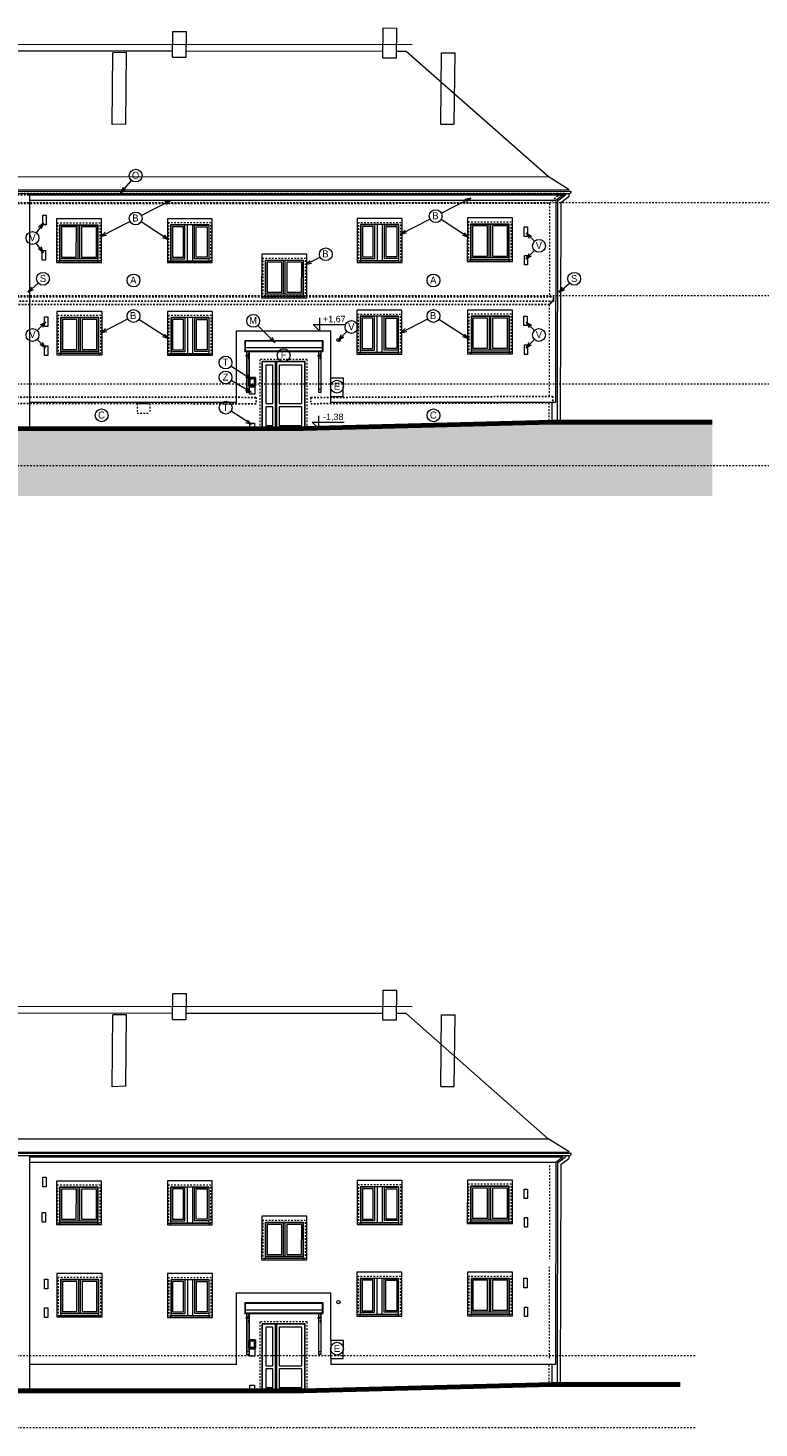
# Model space of a CAD drawing. Extents: x -52945 to 232648, y -59447 to 21255.
# Tile 13 of 21: x 31794 to 54588, y -57797 to -14143. Entities that reach past the tile are written whole.
import ezdxf

# ---------------------------------------------------------------- set-up
doc = ezdxf.new("R2010")
doc.units = 0
doc.header["$MEASUREMENT"] = 0
for name, pattern in [('ČERCHOVANÁ2', [5, 2.5, -1.25, 0, -1.25]), ('čárkovaná S', [100, 50, -50]), ('ČÁRKOVANÁ2', [9.525, 6.35, -3.175])]:
    doc.linetypes.add(name, pattern=pattern)
for name, color, linetype, lineweight, true_color in [('2D kreslení - obecné_Číslo_pera__241', 9, 'Continuous', 13, 0x808080), ('blok P_pohled2_zvonky_Číslo_pera__32', 7, 'Continuous', 40, 0x000066), ('vodorovné konstrukce_Číslo_pera__241', 9, 'Continuous', 13, 0x808080)]:
    doc.layers.add(name, color=color, linetype=linetype, lineweight=lineweight, true_color=true_color)
for name, color, linetype, lineweight in [('2D VÝPLNĚ_Číslo_pera__4', 91, 'Continuous', 13), ('2D ČÁRY_Číslo_pera__1', 7, 'Continuous', 15), ('2D ČÁRY_Číslo_pera__3', 150, 'Continuous', 13), ('2D ČÁRY_Číslo_pera__6', 190, 'Continuous', 70), ('blok I_komíny_Číslo_pera__1', 7, 'Continuous', 15), ('blok I_pohled5_střecha_Číslo_pera__1', 7, 'Continuous', 15), ('blok P_hromosvody_Číslo_pera__1', 7, 'Continuous', 15), ('blok P_komíny_Číslo_pera__1', 7, 'Continuous', 15), ('blok P_pohled2_ADSL_Číslo_pera__1', 7, 'Continuous', 15), ('blok P_pohled2_fasáda_Číslo_pera__1', 7, 'Continuous', 15), ('blok P_pohled2_fasáda_Číslo_pera__2', 1, 'Continuous', 25), ('blok P_pohled2_fasáda_Číslo_pera__3', 150, 'Continuous', 13), ('blok P_pohled2_mřížky_Číslo_pera__1', 7, 'Continuous', 15), ('blok P_pohled2_otvory_Číslo_pera__1', 7, 'Continuous', 15), ('blok P_pohled2_RIS_Číslo_pera__1', 7, 'Continuous', 15), ('blok P_pohled2_střecha_Číslo_pera__1', 7, 'Continuous', 15), ('blok P_pohled2_terén_Číslo_pera__6', 190, 'Continuous', 70), ('KRESBA_Číslo_pera__1', 7, 'Continuous', 15), ('KRESBA_Číslo_pera__4', 91, 'Continuous', 13), ('obrys_Číslo_pera__1', 7, 'Continuous', 15), ('OSY_Číslo_pera__1', 7, 'Continuous', 15), ('POZNÁMKY.TEXT_Číslo_pera__4', 91, 'Continuous', 13), ('zdi_Číslo_pera__1', 7, 'Continuous', 15), ('čárkovaná_Číslo_pera__1', 7, 'Continuous', 15)]:
    doc.layers.add(name, color=color, linetype=linetype, lineweight=lineweight)
doc.layers.add('vodorovné konstrukce', color=7, linetype='Continuous')
doc.styles.add('GENERATED_STYLE_1', font='arial.ttf')
doc.styles.add('GENERATED_STYLE_3', font='txt')

# ---------------------------------------------------------------- blocks, each defined once
blk = doc.blocks.new('LINE_12018', base_point=(34065, -23644))
at = {"layer": 'vodorovné konstrukce_Číslo_pera__241', "linetype": 'Continuous'}
for q in [(34907, -23214), (34208, -23515), (34254, -23604)]:
    blk.add_line((34065, -23644), q, dxfattribs=at)
blk = doc.blocks.new('LINE_12019', base_point=(36184, -23836))
at = {"layer": 'vodorovné konstrukce_Číslo_pera__241', "linetype": 'Continuous'}
for q in [(35253, -23232), (36001, -23776), (36055, -23692)]:
    blk.add_line((36184, -23836), q, dxfattribs=at)
blk = doc.blocks.new('LINE_12053', base_point=(31795, -22385))
at = {"layer": 'vodorovné konstrukce_Číslo_pera__241', "linetype": 'Continuous'}
for q in [(32113, -22097), (31900, -22223), (31967, -22297)]:
    blk.add_line((31795, -22385), q, dxfattribs=at)
blk = doc.blocks.new('LINE_12054', base_point=(48359, -22385))
at = {"layer": 'vodorovné konstrukce_Číslo_pera__241', "linetype": 'Continuous'}
for q in [(48678, -22097), (48464, -22223), (48531, -22297)]:
    blk.add_line((48359, -22385), q, dxfattribs=at)
blk = doc.blocks.new('LINE_12056', base_point=(38768, -25102))
at = {"layer": 'vodorovné konstrukce_Číslo_pera__241', "linetype": 'Continuous'}
for q in [(38122, -24684), (38584, -25043), (38638, -24959)]:
    blk.add_line((38768, -25102), q, dxfattribs=at)
blk = doc.blocks.new('LINE_12057', base_point=(38768, -25509))
at = {"layer": 'vodorovné konstrukce_Číslo_pera__241', "linetype": 'Continuous'}
for q in [(38127, -25139), (38581, -25459), (38631, -25372)]:
    blk.add_line((38768, -25509), q, dxfattribs=at)
blk = doc.blocks.new('LINE_12058', base_point=(39502, -23961))
at = {"layer": 'vodorovné konstrukce_Číslo_pera__241', "linetype": 'Continuous'}
for q in [(38958, -23417), (39335, -23864), (39405, -23793)]:
    blk.add_line((39502, -23961), q, dxfattribs=at)
blk = doc.blocks.new('LINE_12059', base_point=(38772, -26511))
at = {"layer": 'vodorovné konstrukce_Číslo_pera__241', "linetype": 'Continuous'}
for q in [(38127, -26092), (38588, -26451), (38643, -26367)]:
    blk.add_line((38772, -26511), q, dxfattribs=at)
blk = doc.blocks.new('LINE_12060', base_point=(43416, -23644))
at = {"layer": 'vodorovné konstrukce_Číslo_pera__241', "linetype": 'Continuous'}
for q in [(44258, -23214), (43560, -23515), (43605, -23604)]:
    blk.add_line((43416, -23644), q, dxfattribs=at)
blk = doc.blocks.new('LINE_12061', base_point=(45536, -23836))
at = {"layer": 'vodorovné konstrukce_Číslo_pera__241', "linetype": 'Continuous'}
for q in [(44604, -23232), (45352, -23776), (45407, -23692)]:
    blk.add_line((45536, -23836), q, dxfattribs=at)
blk = doc.blocks.new('LINE_12062', base_point=(40448, -21521))
at = {"layer": 'vodorovné konstrukce_Číslo_pera__241', "linetype": 'Continuous'}
for q in [(40901, -21289), (40591, -21391), (40637, -21480)]:
    blk.add_line((40448, -21521), q, dxfattribs=at)
blk = doc.blocks.new('LINE_12063', base_point=(34052, -20643))
at = {"layer": 'vodorovné konstrukce_Číslo_pera__241', "linetype": 'Continuous'}
for q in [(34974, -20172), (34196, -20513), (34241, -20602)]:
    blk.add_line((34052, -20643), q, dxfattribs=at)
blk = doc.blocks.new('LINE_12064', base_point=(36179, -20746))
at = {"layer": 'vodorovné konstrukce_Číslo_pera__241', "linetype": 'Continuous'}
for q in [(35320, -20190), (35995, -20686), (36050, -20602)]:
    blk.add_line((36179, -20746), q, dxfattribs=at)
blk = doc.blocks.new('LINE_12065', base_point=(36253, -19519))
at = {"layer": 'vodorovné konstrukce_Číslo_pera__241', "linetype": 'Continuous'}
for q in [(35331, -19990), (36064, -19559), (36109, -19648)]:
    blk.add_line((36253, -19519), q, dxfattribs=at)
blk = doc.blocks.new('LINE_12066', base_point=(43407, -20572))
at = {"layer": 'vodorovné konstrukce_Číslo_pera__241', "linetype": 'Continuous'}
for q in [(44329, -20101), (43550, -20443), (43596, -20532)]:
    blk.add_line((43407, -20572), q, dxfattribs=at)
blk = doc.blocks.new('LINE_12067', base_point=(45534, -20675))
at = {"layer": 'vodorovné konstrukce_Číslo_pera__241', "linetype": 'Continuous'}
for q in [(44675, -20119), (45350, -20616), (45404, -20532)]:
    blk.add_line((45534, -20675), q, dxfattribs=at)
blk = doc.blocks.new('LINE_12068', base_point=(45607, -19449))
at = {"layer": 'vodorovné konstrukce_Číslo_pera__241', "linetype": 'Continuous'}
for q in [(44685, -19919), (45418, -19489), (45464, -19578)]:
    blk.add_line((45607, -19449), q, dxfattribs=at)
blk = doc.blocks.new('LINE_12073', base_point=(32339, -24119))
at = {"layer": 'vodorovné konstrukce_Číslo_pera__241', "linetype": 'Continuous'}
for q in [(32077, -23856), (32243, -23952), (32172, -24022)]:
    blk.add_line((32339, -24119), q, dxfattribs=at)
blk = doc.blocks.new('LINE_12074', base_point=(32339, -23311))
at = {"layer": 'vodorovné konstrukce_Číslo_pera__241', "linetype": 'Continuous'}
for q in [(32077, -23574), (32172, -23407), (32243, -23478)]:
    blk.add_line((32339, -23311), q, dxfattribs=at)
blk = doc.blocks.new('LINE_12077', base_point=(32275, -20230))
at = {"layer": 'vodorovné konstrukce_Číslo_pera__241', "linetype": 'Continuous'}
for q in [(32054, -20529), (32124, -20351), (32204, -20410)]:
    blk.add_line((32275, -20230), q, dxfattribs=at)
blk = doc.blocks.new('LINE_12080', base_point=(32275, -21150))
at = {"layer": 'vodorovné konstrukce_Číslo_pera__241', "linetype": 'Continuous'}
for q in [(32054, -20851), (32124, -21029), (32204, -20970)]:
    blk.add_line((32275, -21150), q, dxfattribs=at)
blk = doc.blocks.new('LINE_12081', base_point=(47323, -24119))
at = {"layer": 'vodorovné konstrukce_Číslo_pera__241', "linetype": 'Continuous'}
for q in [(47585, -23856), (47419, -23952), (47490, -24022)]:
    blk.add_line((47323, -24119), q, dxfattribs=at)
blk = doc.blocks.new('LINE_12082', base_point=(47323, -23311))
at = {"layer": 'vodorovné konstrukce_Číslo_pera__241', "linetype": 'Continuous'}
for q in [(47585, -23574), (47490, -23407), (47419, -23478)]:
    blk.add_line((47323, -23311), q, dxfattribs=at)
blk = doc.blocks.new('LINE_12083', base_point=(47323, -21340))
at = {"layer": 'vodorovné konstrukce_Číslo_pera__241', "linetype": 'Continuous'}
for q in [(47585, -21078), (47419, -21173), (47490, -21244)]:
    blk.add_line((47323, -21340), q, dxfattribs=at)
blk = doc.blocks.new('LINE_12084', base_point=(47323, -20532))
at = {"layer": 'vodorovné konstrukce_Číslo_pera__241', "linetype": 'Continuous'}
for q in [(47585, -20795), (47490, -20629), (47419, -20700)]:
    blk.add_line((47323, -20532), q, dxfattribs=at)
blk = doc.blocks.new('LINE_12085', base_point=(41475, -23872))
at = {"layer": 'vodorovné konstrukce_Číslo_pera__241', "linetype": 'Continuous'}
for q in [(41738, -23610), (41571, -23705), (41642, -23776)]:
    blk.add_line((41475, -23872), q, dxfattribs=at)
blk = doc.blocks.new('LINE_12096', base_point=(34686, -19278))
at = {"layer": 'vodorovné konstrukce_Číslo_pera__241', "linetype": 'Continuous'}
for q in [(35021, -18895), (34771, -19105), (34846, -19171)]:
    blk.add_line((34686, -19278), q, dxfattribs=at)

msp = doc.modelspace()

# ---------------------------------------------------------------- hatches: boundary and pattern name
at = {"layer": '2D VÝPLNĚ_Číslo_pera__4', "linetype": 'Continuous'}
msp.add_hatch(color=256, dxfattribs=at).paths.add_polyline_path([(-5492, -26889), (-5492, -28732), (53131, -28732), (53131, -26436), (48031, -26438), (40438, -26636), (23061, -26648), (15504, -26716), (15503, -26811), (11778, -26811), (8342, -26674), (3222, -26670), (-116, -26796), (-115, -26866)], flags=0)

# ---------------------------------------------------------------- linework, layer by layer
at = {"layer": '2D kreslení - obecné_Číslo_pera__241', "linetype": 'Continuous'}
for centre in [(35152, -18745), (35152, -20081), (44507, -20010), (31935, -20690), (47727, -20936), (41079, -21198), (32262, -21963), (35085, -22016), (44436, -22016), (48826, -21963), (35085, -23123), (38817, -23275), (44436, -23123), (31935, -23715), (41879, -23468), (47727, -23715), (37954, -24575), (39768, -24345), (37954, -25039), (41428, -25326), (34089, -26222), (37959, -25984), (44436, -26222), (41428, -55326)]:
    msp.add_circle(centre, 200, dxfattribs=at)
at = {"layer": '2D ČÁRY_Číslo_pera__1', "linetype": 'Continuous'}
for p, q in [((48672, -19185), (48019, -18777)), ((48447, -19357), (31840, -19357)), ((31840, -19507), (48257, -19507)), ((48557, -19312), (48557, -19344)), ((48657, -19312), (48657, -19394)), ((38688, -25510), (38608, -25510)), ((38613, -25410), (38683, -25410)), ((40928, -25510), (40848, -25510)), ((40853, -25410), (40923, -25410)), ((38298, -25819), (31840, -25819)), ((48243, -25819), (41238, -25819)), ((48672, -49185), (48019, -48777)), ((48557, -49312), (48557, -49344)), ((48657, -49312), (48657, -49394)), ((48447, -49357), (31840, -49357)), ((31840, -49507), (48257, -49507)), ((38613, -55410), (38683, -55410)), ((40853, -55410), (40923, -55410)), ((41634, -55064), (41238, -55064)), ((38298, -55819), (31840, -55819)), ((38688, -55510), (38608, -55510)), ((40928, -55510), (40848, -55510)), ((41238, -55633), (41238, -55819)), ((48243, -55819), (41238, -55819))]:
    msp.add_line(p, q, dxfattribs=at)
at = {"layer": '2D ČÁRY_Číslo_pera__1', "linetype": 'Continuous', "flags": 128}
for points in [[(46801, -21374), (46801, -21424), (46901, -21424), (46901, -20066), (45494, -20066), (45493, -21424), (45593, -21424), (45593, -21374)], [(33985, -21404), (33985, -21454), (34085, -21454), (34085, -20096), (32678, -20096), (32678, -21454), (32777, -21454), (32777, -21404)], [(33411, -21334), (33412, -20297), (33352, -20297), (33351, -21334)], [(37439, -21409), (37439, -21459), (37539, -21459), (37539, -20092), (36139, -20092), (36139, -21459), (36239, -21459), (36239, -21409)], [(43360, -21401), (43360, -21451), (43460, -21451), (43460, -20084), (42060, -20084), (42060, -21451), (42160, -21451), (42160, -21401)], [(46227, -21304), (46227, -20267), (46167, -20267), (46167, -21304)], [(40387, -22505), (40387, -22555), (40487, -22555), (40488, -21197), (39081, -21197), (39080, -22555), (39194, -22555), (39194, -22505)], [(39814, -22435), (39814, -21398), (39754, -21398), (39754, -22435)], [(34005, -24286), (34005, -24336), (34105, -24336), (34105, -22978), (32698, -22978), (32697, -24336), (32811, -24336), (32811, -24286)], [(37445, -24298), (37445, -24348), (37545, -24348), (37544, -22981), (36144, -22981), (36145, -24348), (36245, -24348), (36245, -24298)], [(43350, -24259), (43350, -24309), (43450, -24309), (43450, -22941), (42050, -22941), (42050, -24309), (42150, -24309), (42150, -24259)], [(46803, -24248), (46803, -24298), (46903, -24298), (46903, -22940), (45496, -22940), (45496, -24298), (45609, -24298), (45609, -24248)], [(33431, -24216), (33431, -23179), (33371, -23179), (33371, -24216)], [(46229, -24178), (46230, -23141), (46170, -23141), (46169, -24178)], [(33985, -51404), (33985, -51454), (34085, -51454), (34085, -50096), (32678, -50096), (32678, -51454), (32777, -51454), (32777, -51404)], [(37439, -51409), (37439, -51459), (37539, -51459), (37539, -50092), (36139, -50092), (36139, -51459), (36239, -51459), (36239, -51409)], [(43360, -51401), (43360, -51451), (43460, -51451), (43460, -50084), (42060, -50084), (42060, -51451), (42160, -51451), (42160, -51401)], [(46801, -51374), (46801, -51424), (46901, -51424), (46901, -50066), (45494, -50066), (45493, -51424), (45593, -51424), (45593, -51374)], [(33411, -51334), (33412, -50297), (33352, -50297), (33351, -51334)], [(46227, -51304), (46227, -50267), (46167, -50267), (46167, -51304)], [(40387, -52505), (40387, -52555), (40487, -52555), (40488, -51197), (39081, -51197), (39080, -52555), (39194, -52555), (39194, -52505)], [(39814, -52435), (39814, -51398), (39754, -51398), (39754, -52435)], [(34005, -54286), (34005, -54336), (34105, -54336), (34105, -52978), (32698, -52978), (32697, -54336), (32811, -54336), (32811, -54286)], [(33431, -54216), (33431, -53179), (33371, -53179), (33371, -54216)], [(37445, -54298), (37445, -54348), (37545, -54348), (37544, -52981), (36144, -52981), (36145, -54348), (36245, -54348), (36245, -54298)], [(43350, -54259), (43350, -54309), (43450, -54309), (43450, -52941), (42050, -52941), (42050, -54309), (42150, -54309), (42150, -54259)], [(46803, -54248), (46803, -54298), (46903, -54298), (46903, -52940), (45496, -52940), (45496, -54298), (45609, -54298), (45609, -54248)], [(46229, -54178), (46230, -53141), (46170, -53141), (46169, -54178)]]:
    msp.add_lwpolyline(points, dxfattribs=at)
at = {"layer": '2D ČÁRY_Číslo_pera__1', "linetype": 'čárkovaná S', "flags": 128}
for points in [[(32718, -21404), (34045, -21404), (34045, -20227), (32718, -20227)], [(36179, -21409), (37499, -21409), (37499, -20223), (36179, -20223)], [(42100, -21401), (43420, -21401), (43420, -20215), (42100, -20215)], [(45533, -21374), (46861, -21374), (46861, -20197), (45534, -20197)], [(39120, -22505), (40447, -22505), (40448, -21328), (39121, -21328)], [(32737, -24286), (34065, -24286), (34065, -23109), (32738, -23109)], [(36185, -24298), (37505, -24298), (37504, -23112), (36184, -23112)], [(42090, -24259), (43410, -24259), (43410, -23072), (42090, -23072)], [(45536, -24248), (46863, -24248), (46863, -23071), (45536, -23071)], [(45533, -51374), (46861, -51374), (46861, -50197), (45534, -50197)], [(32718, -51404), (34045, -51404), (34045, -50227), (32718, -50227)], [(36179, -51409), (37499, -51409), (37499, -50223), (36179, -50223)], [(42100, -51401), (43420, -51401), (43420, -50215), (42100, -50215)], [(39120, -52505), (40447, -52505), (40448, -51328), (39121, -51328)], [(32737, -54286), (34065, -54286), (34065, -53109), (32738, -53109)], [(36185, -54298), (37505, -54298), (37504, -53112), (36184, -53112)], [(42090, -54259), (43410, -54259), (43410, -53072), (42090, -53072)], [(45536, -54248), (46863, -54248), (46863, -53071), (45536, -53071)]]:
    msp.add_lwpolyline(points, close=True, dxfattribs=at)
at = {"layer": '2D ČÁRY_Číslo_pera__1', "linetype": 'Continuous', "flags": 128}
for points in [[(32777, -21404), (33985, -21404), (33985, -20287), (32778, -20287)], [(32787, -21334), (33975, -21334), (33975, -20297), (32788, -20297)], [(32837, -21284), (33301, -21284), (33302, -20347), (32838, -20347)], [(33461, -21284), (33925, -21284), (33925, -20347), (33462, -20347)], [(36239, -21409), (37439, -21409), (37439, -20283), (36239, -20283)], [(36249, -21339), (36689, -21339), (36689, -20293), (36249, -20293)], [(36299, -21289), (36639, -21289), (36639, -20343), (36299, -20343)], [(37429, -21339), (36989, -21339), (36989, -20293), (37429, -20293)], [(37379, -21289), (37039, -21289), (37039, -20343), (37379, -20343)], [(42160, -21401), (43360, -21401), (43360, -20275), (42160, -20275)], [(42170, -21331), (42610, -21331), (42610, -20285), (42170, -20285)], [(42220, -21281), (42560, -21281), (42560, -20335), (42220, -20335)], [(43350, -21331), (42910, -21331), (42910, -20285), (43350, -20285)], [(43300, -21281), (42960, -21281), (42960, -20335), (43300, -20335)], [(45593, -21374), (46801, -21374), (46801, -20257), (45593, -20257)], [(45603, -21304), (46791, -21304), (46791, -20267), (45603, -20267)], [(45653, -21254), (46117, -21254), (46117, -20317), (45653, -20317)], [(46277, -21254), (46741, -21254), (46741, -20317), (46277, -20317)], [(39194, -22505), (40387, -22505), (40388, -21388), (39194, -21388)], [(39204, -22435), (40377, -22435), (40378, -21398), (39204, -21398)], [(39254, -22385), (39704, -22385), (39704, -21448), (39254, -21448)], [(39864, -22385), (40327, -22385), (40328, -21448), (39864, -21448)], [(42150, -24259), (43350, -24259), (43350, -23132), (42150, -23132)], [(45609, -24248), (46803, -24248), (46803, -23131), (45610, -23131)], [(32811, -24286), (34005, -24286), (34005, -23169), (32811, -23169)], [(32821, -24216), (33995, -24216), (33995, -23179), (32821, -23179)], [(32871, -24166), (33321, -24166), (33321, -23229), (32871, -23229)], [(33481, -24166), (33945, -24166), (33945, -23229), (33481, -23229)], [(36245, -24298), (37445, -24298), (37444, -23172), (36244, -23172)], [(36255, -24228), (36695, -24228), (36694, -23182), (36254, -23182)], [(36305, -24178), (36645, -24178), (36644, -23232), (36304, -23232)], [(37435, -24228), (36995, -24228), (36994, -23182), (37434, -23182)], [(37385, -24178), (37045, -24178), (37044, -23232), (37384, -23232)], [(42160, -24189), (42600, -24189), (42600, -23142), (42160, -23142)], [(42210, -24139), (42550, -24139), (42550, -23192), (42210, -23192)], [(43340, -24189), (42900, -24189), (42900, -23142), (43340, -23142)], [(43290, -24139), (42950, -24139), (42950, -23192), (43290, -23192)], [(45619, -24178), (46793, -24178), (46793, -23141), (45620, -23141)], [(45669, -24128), (46119, -24128), (46120, -23191), (45670, -23191)], [(46279, -24128), (46743, -24128), (46743, -23191), (46280, -23191)], [(39428, -25856), (39428, -24655), (39208, -24655), (39208, -25856)], [(39558, -26636), (39558, -24555), (39498, -24555), (39498, -26636)], [(40328, -24655), (39628, -24655), (39628, -25856), (40328, -25856)], [(39428, -26536), (39428, -25956), (39208, -25956), (39208, -26536)], [(40328, -25956), (39628, -25956), (39628, -26536), (40328, -26536)], [(32777, -51404), (33985, -51404), (33985, -50287), (32778, -50287)], [(32787, -51334), (33975, -51334), (33975, -50297), (32788, -50297)], [(32837, -51284), (33301, -51284), (33302, -50347), (32838, -50347)], [(33461, -51284), (33925, -51284), (33925, -50347), (33462, -50347)], [(36239, -51409), (37439, -51409), (37439, -50283), (36239, -50283)], [(36249, -51339), (36689, -51339), (36689, -50293), (36249, -50293)], [(36299, -51289), (36639, -51289), (36639, -50343), (36299, -50343)], [(37429, -51339), (36989, -51339), (36989, -50293), (37429, -50293)], [(37379, -51289), (37039, -51289), (37039, -50343), (37379, -50343)], [(42160, -51401), (43360, -51401), (43360, -50275), (42160, -50275)], [(42170, -51331), (42610, -51331), (42610, -50285), (42170, -50285)], [(42220, -51281), (42560, -51281), (42560, -50335), (42220, -50335)], [(43350, -51331), (42910, -51331), (42910, -50285), (43350, -50285)], [(43300, -51281), (42960, -51281), (42960, -50335), (43300, -50335)], [(45593, -51374), (46801, -51374), (46801, -50257), (45593, -50257)], [(45603, -51304), (46791, -51304), (46791, -50267), (45603, -50267)], [(45653, -51254), (46117, -51254), (46117, -50317), (45653, -50317)], [(46277, -51254), (46741, -51254), (46741, -50317), (46277, -50317)], [(39194, -52505), (40387, -52505), (40388, -51388), (39194, -51388)], [(39204, -52435), (40377, -52435), (40378, -51398), (39204, -51398)], [(39254, -52385), (39704, -52385), (39704, -51448), (39254, -51448)], [(39864, -52385), (40327, -52385), (40328, -51448), (39864, -51448)], [(32811, -54286), (34005, -54286), (34005, -53169), (32811, -53169)], [(32821, -54216), (33995, -54216), (33995, -53179), (32821, -53179)], [(32871, -54166), (33321, -54166), (33321, -53229), (32871, -53229)], [(33481, -54166), (33945, -54166), (33945, -53229), (33481, -53229)], [(36245, -54298), (37445, -54298), (37444, -53172), (36244, -53172)], [(36255, -54228), (36695, -54228), (36694, -53182), (36254, -53182)], [(36305, -54178), (36645, -54178), (36644, -53232), (36304, -53232)], [(37435, -54228), (36995, -54228), (36994, -53182), (37434, -53182)], [(37385, -54178), (37045, -54178), (37044, -53232), (37384, -53232)], [(42150, -54259), (43350, -54259), (43350, -53132), (42150, -53132)], [(42160, -54189), (42600, -54189), (42600, -53142), (42160, -53142)], [(42210, -54139), (42550, -54139), (42550, -53192), (42210, -53192)], [(43340, -54189), (42900, -54189), (42900, -53142), (43340, -53142)], [(43290, -54139), (42950, -54139), (42950, -53192), (43290, -53192)], [(45609, -54248), (46803, -54248), (46803, -53131), (45610, -53131)], [(45619, -54178), (46793, -54178), (46793, -53141), (45620, -53141)], [(45669, -54128), (46119, -54128), (46120, -53191), (45670, -53191)], [(46279, -54128), (46743, -54128), (46743, -53191), (46280, -53191)], [(39558, -56636), (39558, -54555), (39498, -54555), (39498, -56636)], [(39428, -55856), (39428, -54655), (39208, -54655), (39208, -55856)], [(40328, -54655), (39628, -54655), (39628, -55856), (40328, -55856)], [(39428, -56536), (39428, -55956), (39208, -55956), (39208, -56536)], [(40328, -55956), (39628, -55956), (39628, -56536), (40328, -56536)]]:
    msp.add_lwpolyline(points, close=True, dxfattribs=at)
at = {"layer": '2D ČÁRY_Číslo_pera__3', "linetype": 'čárkovaná S'}
for p, q in [((171111, -19597), (-52945, -19597)), ((171111, -22497), (-52945, -22497)), ((171111, -25247), (-52945, -25247)), ((171111, -27797), (-5492, -27797)), ((52593, -55547), (-5388, -55547)), ((52593, -57797), (-5388, -57797))]:
    msp.add_line(p, q, dxfattribs=at)
at = {"layer": '2D ČÁRY_Číslo_pera__6', "linetype": 'Continuous'}
for p, q in [((48131, -26436), (53131, -26436)), ((48131, -56436), (52131, -56436))]:
    msp.add_line(p, q, dxfattribs=at)
at = {"layer": 'blok I_komíny_Číslo_pera__1', "linetype": 'čárkovaná S'}
for p, q in [((39038, -26636), (39038, -24485)), ((40498, -24485), (39038, -24485)), ((40498, -26636), (40498, -24485)), ((39038, -56636), (39038, -54485)), ((40498, -54485), (39038, -54485)), ((40498, -56636), (40498, -54485))]:
    msp.add_line(p, q, dxfattribs=at)
at = {"layer": 'blok I_komíny_Číslo_pera__1', "linetype": 'Continuous'}
for p, q in [((39098, -26636), (39098, -24545)), ((40438, -24545), (39098, -24545)), ((39108, -26636), (39108, -24555)), ((40428, -24555), (39108, -24555)), ((40428, -26636), (40428, -24555)), ((40438, -26636), (40438, -24545)), ((39098, -56636), (39098, -54545)), ((40438, -54545), (39098, -54545)), ((39108, -56636), (39108, -54555)), ((40428, -54555), (39108, -54555)), ((40428, -56636), (40428, -54555)), ((40438, -56636), (40438, -54545))]:
    msp.add_line(p, q, dxfattribs=at)
at = {"layer": 'blok I_pohled5_střecha_Číslo_pera__1', "linetype": 'Continuous'}
for p, q in [((36759, -20283), (36759, -21409)), ((36919, -20283), (36919, -21409)), ((42680, -20275), (42680, -21401)), ((42840, -20275), (42840, -21401)), ((42670, -23132), (42670, -24259)), ((42830, -23132), (42830, -24259)), ((36764, -23172), (36765, -24298)), ((36924, -23172), (36925, -24298)), ((36759, -50283), (36759, -51409)), ((36919, -50283), (36919, -51409)), ((42680, -50275), (42680, -51401)), ((42840, -50275), (42840, -51401)), ((36764, -53172), (36765, -54298)), ((36924, -53172), (36925, -54298)), ((42670, -53132), (42670, -54259)), ((42830, -53132), (42830, -54259))]:
    msp.add_line(p, q, dxfattribs=at)
at = {"layer": 'blok P_hromosvody_Číslo_pera__1', "linetype": 'Continuous'}
for p, q in [((43778, -14663), (16179, -14653)), ((43778, -44663), (16179, -44653))]:
    msp.add_line(p, q, dxfattribs=at)
at = {"layer": 'blok P_komíny_Číslo_pera__1', "linetype": 'Continuous'}
for p, q in [((36298, -15057), (36307, -14249)), ((36307, -14249), (36732, -14249)), ((36722, -15057), (36732, -14249)), ((42857, -15079), (42868, -14143)), ((42868, -14143), (43300, -14150)), ((43289, -15079), (43300, -14150)), ((34415, -17154), (34442, -14913)), ((34866, -14910), (34442, -14913)), ((34840, -17140), (34866, -14910)), ((36298, -15057), (36722, -15057)), ((43289, -15079), (42857, -15079)), ((44664, -17147), (44691, -14913)), ((44691, -14913), (45109, -14913)), ((45083, -17147), (45109, -14913)), ((34840, -17140), (34415, -17154)), ((44664, -17147), (45083, -17147)), ((36298, -45057), (36307, -44249)), ((36307, -44249), (36732, -44249)), ((36722, -45057), (36732, -44249)), ((42857, -45079), (42868, -44143)), ((42868, -44143), (43300, -44150)), ((43289, -45079), (43300, -44150)), ((34415, -47154), (34442, -44913)), ((34866, -44910), (34442, -44913)), ((34840, -47140), (34866, -44910)), ((44664, -47147), (44691, -44913)), ((44691, -44913), (45109, -44913)), ((45083, -47147), (45109, -44913)), ((36298, -45057), (36722, -45057)), ((43289, -45079), (42857, -45079)), ((34840, -47140), (34415, -47154)), ((44664, -47147), (45083, -47147))]:
    msp.add_line(p, q, dxfattribs=at)
at = {"layer": 'blok P_pohled2_ADSL_Číslo_pera__1', "linetype": 'Continuous', "flags": 128}
for points in [[(38706, -25328), (38866, -25328), (38866, -25558), (38706, -25558)], [(38716, -26465), (38856, -26465), (38856, -26605), (38716, -26605)], [(38706, -55328), (38866, -55328), (38866, -55558), (38706, -55558)], [(38716, -56465), (38856, -56465), (38856, -56605), (38716, -56605)]]:
    msp.add_lwpolyline(points, close=True, dxfattribs=at)
at = {"layer": 'blok P_pohled2_fasáda_Číslo_pera__1', "linetype": 'Continuous'}
for p, q in [((31840, -19312), (31840, -26642)), ((48257, -19507), (48243, -25819)), ((48307, -19532), (48292, -26436)), ((48407, -19582), (48392, -26436)), ((48132, -25819), (48131, -26436)), ((31840, -49312), (31840, -56642)), ((48257, -49507), (48243, -55819)), ((48307, -49532), (48292, -56436)), ((48407, -49582), (48392, -56436)), ((48132, -55819), (48131, -56436))]:
    msp.add_line(p, q, dxfattribs=at)
at = {"layer": 'blok P_pohled2_fasáda_Číslo_pera__2', "linetype": 'čárkovaná S'}
for p, q in [((48520, -19343), (-878, -19343)), ((48518, -19240), (-875, -19237)), ((-424, -19623), (48057, -19609)), ((48057, -19609), (48283, -19402)), ((48283, -19402), (48447, -19346)), ((48447, -19346), (48520, -19343)), ((48520, -19343), (48518, -19240)), ((15564, -22515), (48180, -22528)), ((48177, -22656), (15564, -22656)), ((48049, -22768), (15423, -22769)), ((24751, -25645), (38908, -25660)), ((38908, -25660), (38908, -25859)), ((40615, -25665), (48157, -25630)), ((40615, -25665), (40615, -25858)), ((48157, -25630), (48157, -25830)), ((38908, -25859), (24751, -25845)), ((48157, -25830), (40615, -25858))]:
    msp.add_line(p, q, dxfattribs=at)
at = {"layer": 'blok P_pohled2_fasáda_Číslo_pera__2', "linetype": 'Continuous'}
for p, q in [((48121, -22686), (48080, -22744)), ((48177, -22656), (48121, -22686)), ((48180, -22528), (48177, -22656)), ((48080, -22744), (48049, -22768))]:
    msp.add_line(p, q, dxfattribs=at)
at = {"layer": 'blok P_pohled2_fasáda_Číslo_pera__3', "linetype": 'čárkovaná S'}
for p, q in [((48057, -19609), (48051, -22528)), ((48050, -22768), (48044, -25631)), ((48032, -25831), (48031, -26438)), ((48057, -49609), (48051, -52528)), ((48050, -52768), (48044, -55631)), ((48032, -55831), (48031, -56438))]:
    msp.add_line(p, q, dxfattribs=at)
at = {"layer": 'blok P_pohled2_mřížky_Číslo_pera__1', "linetype": 'Continuous', "flags": 128}
for points in [[(32260, -19977), (32360, -19977), (32360, -20277), (32260, -20277)], [(47265, -20346), (47365, -20346), (47365, -20646), (47265, -20646)], [(32241, -21078), (32341, -21078), (32341, -21378), (32241, -21378)], [(47271, -21233), (47371, -21233), (47371, -21533), (47271, -21533)], [(47254, -23124), (47354, -23124), (47354, -23424), (47254, -23424)], [(32312, -23153), (32412, -23153), (32412, -23453), (32312, -23453)], [(32311, -24052), (32411, -24052), (32411, -24352), (32311, -24352)], [(47271, -24025), (47371, -24025), (47371, -24325), (47271, -24325)], [(32260, -49977), (32360, -49977), (32360, -50277), (32260, -50277)], [(47265, -50346), (47365, -50346), (47365, -50646), (47265, -50646)], [(32241, -51078), (32341, -51078), (32341, -51378), (32241, -51378)], [(47271, -51233), (47371, -51233), (47371, -51533), (47271, -51533)], [(32312, -53153), (32412, -53153), (32412, -53453), (32312, -53453)], [(47254, -53124), (47354, -53124), (47354, -53424), (47254, -53424)], [(32311, -54052), (32411, -54052), (32411, -54352), (32311, -54352)], [(47271, -54025), (47371, -54025), (47371, -54325), (47271, -54325)]]:
    msp.add_lwpolyline(points, close=True, dxfattribs=at)
at = {"layer": 'blok P_pohled2_otvory_Číslo_pera__1', "linetype": 'Continuous'}
for centre in [(41475, -23872), (41475, -53872)]:
    msp.add_circle(centre, 50, dxfattribs=at)
at = {"layer": 'blok P_pohled2_RIS_Číslo_pera__1', "linetype": 'Continuous'}
for p, q in [((41634, -25064), (41245, -25067)), ((41623, -25630), (41634, -25064)), ((41234, -25633), (41623, -25630)), ((41234, -55633), (41245, -55067)), ((41634, -55064), (41245, -55067)), ((41623, -55630), (41634, -55064)), ((41234, -55633), (41623, -55630))]:
    msp.add_line(p, q, dxfattribs=at)
at = {"layer": 'blok P_pohled2_střecha_Číslo_pera__1', "linetype": 'Continuous'}
for p, q in [((36300, -14869), (29235, -14865)), ((42860, -14872), (36724, -14869)), ((43584, -14872), (43291, -14872)), ((48019, -18777), (43584, -14872)), ((-1011, -19205), (48672, -19184)), ((-358, -18798), (48019, -18777)), ((36300, -44869), (29235, -44865)), ((42860, -44872), (36724, -44869)), ((43584, -44872), (43291, -44872)), ((48019, -48777), (43584, -44872)), ((-358, -48798), (48019, -48777)), ((-1011, -49205), (48672, -49184))]:
    msp.add_line(p, q, dxfattribs=at)
at = {"layer": 'blok P_pohled2_terén_Číslo_pera__6', "linetype": 'Continuous'}
for p, q in [((48131, -26436), (40383, -26636)), ((40383, -26636), (23061, -26648)), ((40383, -56636), (23061, -56648)), ((48131, -56436), (40383, -56636))]:
    msp.add_line(p, q, dxfattribs=at)
at = {"layer": 'blok P_pohled2_zvonky_Číslo_pera__32', "linetype": 'Continuous', "flags": 128}
for points in [[(38705, -25054), (38865, -25054), (38865, -25304), (38705, -25304)], [(38705, -55054), (38865, -55054), (38865, -55304), (38705, -55304)]]:
    msp.add_lwpolyline(points, close=True, dxfattribs=at)
at = {"layer": 'KRESBA_Číslo_pera__1', "linetype": 'Continuous'}
for p, q in [((38298, -25819), (38298, -23585)), ((38298, -23585), (41238, -23585)), ((38553, -23885), (40983, -23885)), ((38553, -23885), (38553, -24226)), ((40968, -23910), (38568, -23910)), ((38568, -23910), (38568, -24210)), ((40968, -23910), (40968, -24210)), ((40983, -23885), (40983, -24226)), ((41238, -25819), (41238, -23585)), ((38556, -24230), (40980, -24230)), ((38568, -24110), (40968, -24110)), ((38568, -24210), (40968, -24210)), ((38608, -24210), (38608, -25510)), ((38613, -24215), (38613, -25410)), ((38683, -24215), (38683, -25410)), ((38688, -24210), (38688, -25510)), ((40848, -24210), (40848, -25510)), ((40853, -24215), (40853, -25410)), ((40923, -24215), (40923, -25410)), ((40928, -24210), (40928, -25510)), ((38298, -55819), (38298, -53585)), ((38298, -53585), (41238, -53585)), ((41238, -55064), (41238, -53585)), ((38553, -53885), (40983, -53885)), ((38553, -53885), (38553, -54226)), ((40968, -53910), (38568, -53910)), ((38568, -53910), (38568, -54210)), ((38568, -54110), (40968, -54110)), ((40968, -53910), (40968, -54210)), ((40983, -53885), (40983, -54226)), ((38556, -54230), (40980, -54230)), ((38568, -54210), (40968, -54210)), ((38608, -54210), (38608, -55510)), ((38613, -54215), (38613, -55410)), ((38683, -54215), (38683, -55410)), ((38688, -54210), (38688, -55510)), ((40848, -54210), (40848, -55510)), ((40853, -54215), (40853, -55410)), ((40923, -54215), (40923, -55410)), ((40928, -54210), (40928, -55510))]:
    msp.add_line(p, q, dxfattribs=at)
at = {"layer": 'KRESBA_Číslo_pera__1', "linetype": 'Continuous', "flags": 128}
for points in [[(45593, -21424), (46801, -21424), (46801, -21374), (45593, -21374)], [(32777, -21454), (33985, -21454), (33985, -21404), (32777, -21404)], [(36239, -21459), (37439, -21459), (37439, -21409), (36239, -21409)], [(42160, -21451), (43360, -21451), (43360, -21401), (42160, -21401)], [(39194, -22555), (40387, -22555), (40387, -22505), (39194, -22505)], [(32811, -24336), (34005, -24336), (34005, -24286), (32811, -24286)], [(36245, -24348), (37445, -24348), (37445, -24298), (36245, -24298)], [(42150, -24309), (43350, -24309), (43350, -24259), (42150, -24259)], [(45609, -24298), (46803, -24298), (46803, -24248), (45609, -24248)], [(32777, -51454), (33985, -51454), (33985, -51404), (32777, -51404)], [(36239, -51459), (37439, -51459), (37439, -51409), (36239, -51409)], [(42160, -51451), (43360, -51451), (43360, -51401), (42160, -51401)], [(45593, -51424), (46801, -51424), (46801, -51374), (45593, -51374)], [(39194, -52555), (40387, -52555), (40387, -52505), (39194, -52505)], [(32811, -54336), (34005, -54336), (34005, -54286), (32811, -54286)], [(36245, -54348), (37445, -54348), (37445, -54298), (36245, -54298)], [(42150, -54309), (43350, -54309), (43350, -54259), (42150, -54259)], [(45609, -54298), (46803, -54298), (46803, -54248), (45609, -54248)]]:
    msp.add_lwpolyline(points, close=True, dxfattribs=at)
for points in [[(38556, -24230, -0.607704), (38554, -24223), (38568, -24210)], [(40980, -24230, 0.607704), (40982, -24223), (40968, -24210)], [(38556, -54230, -0.607704), (38554, -54223), (38568, -54210)], [(40980, -54230, 0.607704), (40982, -54223), (40968, -54210)]]:
    msp.add_lwpolyline(points, format="xyb", dxfattribs=at)
at = {"layer": 'KRESBA_Číslo_pera__1', "linetype": 'Continuous'}
for centre in [(38650, -24360), (40887, -24360), (38650, -54360), (40887, -54360)]:
    msp.add_circle(centre, 20, dxfattribs=at)
at = {"layer": 'KRESBA_Číslo_pera__4', "linetype": 'Continuous', "flags": 128}
for points in [[(40884, -23185), (40884, -23585), (40684, -23385), (41684, -23385)], [(40853, -26236), (40853, -26636), (40653, -26436), (41653, -26436)]]:
    msp.add_lwpolyline(points, dxfattribs=at)
at = {"layer": 'obrys_Číslo_pera__1', "linetype": 'Continuous'}
for p, q in [((48732, -19237), (-1099, -19237)), ((48657, -19312), (-1024, -19312)), ((48257, -19507), (48457, -19357)), ((48307, -19532), (48557, -19344)), ((48407, -19582), (48657, -19394)), ((48457, -19307), (48457, -19357)), ((48732, -49237), (-1099, -49237)), ((48657, -49312), (-1024, -49312)), ((48457, -49307), (48457, -49357)), ((48257, -49507), (48457, -49357)), ((48307, -49532), (48557, -49344)), ((48407, -49582), (48657, -49394))]:
    msp.add_line(p, q, dxfattribs=at)
for centre in [(48657, -19237), (48657, -49237)]:
    msp.add_arc(centre, 75, 270, 0, dxfattribs=at)
at = {"layer": 'OSY_Číslo_pera__1', "linetype": 'ČERCHOVANÁ2'}
for p, q in [((38581, -24360), (38715, -24360)), ((40820, -24360), (40953, -24360)), ((38581, -54360), (38715, -54360)), ((40820, -54360), (40953, -54360))]:
    msp.add_line(p, q, dxfattribs=at)
at = {"layer": 'zdi_Číslo_pera__1', "linetype": 'čárkovaná S'}
for p, q in [((35193, -25856), (35593, -25856)), ((35193, -25856), (35193, -26156)), ((35193, -26156), (35593, -26156)), ((35593, -25856), (35593, -26156))]:
    msp.add_line(p, q, dxfattribs=at)
at = {"layer": 'čárkovaná_Číslo_pera__1', "linetype": 'ČÁRKOVANÁ2'}
for p, q in [((38688, -24215), (38608, -24215)), ((38678, -24220), (38618, -24220)), ((38618, -24503), (38618, -24220)), ((38678, -24503), (38678, -24220)), ((40848, -24215), (40928, -24215)), ((40858, -24220), (40918, -24220)), ((40858, -24503), (40858, -24220)), ((40918, -24503), (40918, -24220)), ((38688, -54215), (38608, -54215)), ((38678, -54220), (38618, -54220)), ((38618, -54503), (38618, -54220)), ((38678, -54503), (38678, -54220)), ((40848, -54215), (40928, -54215)), ((40858, -54220), (40918, -54220)), ((40858, -54503), (40858, -54220)), ((40918, -54503), (40918, -54220))]:
    msp.add_line(p, q, dxfattribs=at)

# ---------------------------------------------------------------- block references
at = {"layer": 'vodorovné konstrukce', "linetype": 'Continuous'}
for name, p in [('LINE_12096', (34686, -19278)), ('LINE_12065', (36253, -19519)), ('LINE_12068', (45607, -19449)), ('LINE_12077', (32275, -20230)), ('LINE_12063', (34052, -20643)), ('LINE_12064', (36179, -20746)), ('LINE_12066', (43407, -20572)), ('LINE_12067', (45534, -20675)), ('LINE_12080', (32275, -21150)), ('LINE_12084', (47323, -20532)), ('LINE_12062', (40448, -21521)), ('LINE_12083', (47323, -21340)), ('LINE_12053', (31795, -22385)), ('LINE_12054', (48359, -22385)), ('LINE_12074', (32339, -23311)), ('LINE_12018', (34065, -23644)), ('LINE_12019', (36184, -23836)), ('LINE_12058', (39502, -23961)), ('LINE_12060', (43416, -23644)), ('LINE_12061', (45536, -23836)), ('LINE_12082', (47323, -23311)), ('LINE_12073', (32339, -24119)), ('LINE_12085', (41475, -23872)), ('LINE_12081', (47323, -24119)), ('LINE_12056', (38768, -25102)), ('LINE_12057', (38768, -25509)), ('LINE_12059', (38772, -26511))]:
    msp.add_blockref(name, p, dxfattribs=at)

# ---------------------------------------------------------------- texts
at = {"layer": 'POZNÁMKY.TEXT_Číslo_pera__4', "linetype": 'Continuous', "attachment_point": 4}
for s, insert, char_height, style in [('{O}', (35035, -18736), 220, 'GENERATED_STYLE_3'), ('{B}', (35044, -20068), 220, 'GENERATED_STYLE_3'), ('{B}', (44398, -19998), 220, 'GENERATED_STYLE_3'), ('{V}', (31835, -20677), 220, 'GENERATED_STYLE_3'), ('{V}', (47626, -20924), 220, 'GENERATED_STYLE_3'), ('{B}', (40970, -21186), 220, 'GENERATED_STYLE_3'), ('{S}', (32161, -21954), 220, 'GENERATED_STYLE_3'), ('{S}', (48726, -21954), 220, 'GENERATED_STYLE_3'), ('{A}', (34980, -22003), 220, 'GENERATED_STYLE_3'), ('{A}', (44332, -22003), 220, 'GENERATED_STYLE_3'), ('{B}', (34976, -23111), 220, 'GENERATED_STYLE_3'), ('{M}', (38691, -23263), 220, 'GENERATED_STYLE_3'), ('{+1,67}', (40991, -23236), 200, 'GENERATED_STYLE_1'), ('{B}', (44328, -23111), 220, 'GENERATED_STYLE_3'), ('{V}', (31835, -23702), 220, 'GENERATED_STYLE_3'), ('{V}', (41778, -23456), 220, 'GENERATED_STYLE_3'), ('{V}', (47626, -23702), 220, 'GENERATED_STYLE_3'), ('{T}', (37862, -24563), 220, 'GENERATED_STYLE_3'), ('{F}', (39676, -24332), 220, 'GENERATED_STYLE_3'), ('{Z}', (37862, -25027), 220, 'GENERATED_STYLE_3'), ('{E}', (41328, -25314), 220, 'GENERATED_STYLE_3'), ('{C}', (33980, -26213), 220, 'GENERATED_STYLE_3'), ('{T}', (37866, -25971), 220, 'GENERATED_STYLE_3'), ('{-1,38}', (40995, -26287), 200, 'GENERATED_STYLE_1'), ('{C}', (44328, -26213), 220, 'GENERATED_STYLE_3'), ('{E}', (41328, -55314), 220, 'GENERATED_STYLE_3')]:
    msp.add_mtext(s, dxfattribs=dict(at, insert=insert, char_height=char_height, style=style))

doc.saveas('drawing.dxf')
